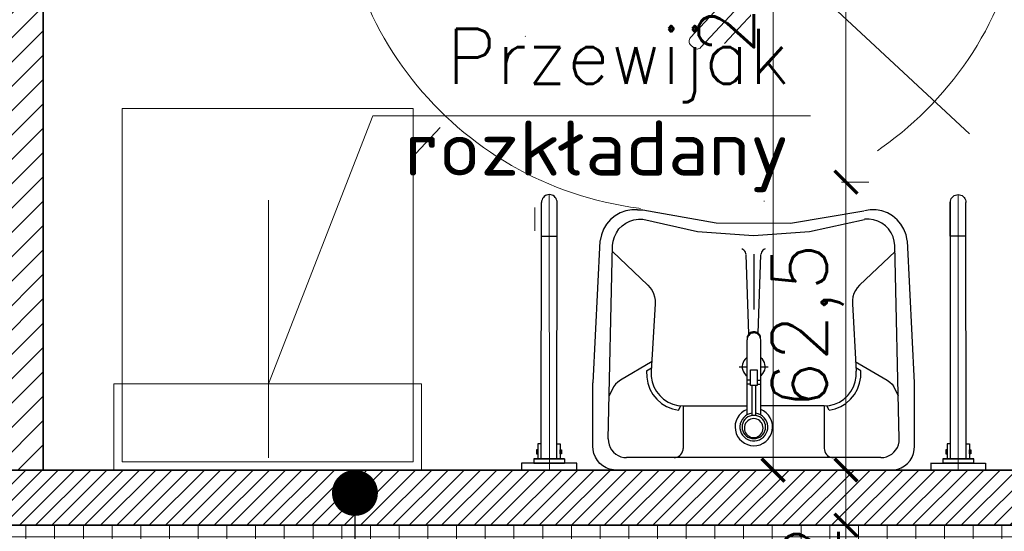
# Model space of a CAD drawing. Header units: millimetres. Extents: x -587 to 33545, y -26688 to 22494.
# Tile 161 of 256: x 10061 to 10276, y 10557 to 10669. Entities that reach past the tile are written whole.
import ezdxf
from ezdxf.lldxf.tags import DXFTag

# ---------------------------------------------------------------- set-up
doc = ezdxf.new("R2010")
doc.units = ezdxf.units.MM
doc.header["$MEASUREMENT"] = 0
doc.linetypes.add('ACAD_ISO10W100', pattern=[18, 12, -3, 0, -3])
for name, color, linetype in [('A-ARM', 12, 'Continuous'), ('D-opis-elewacja', 104, 'Continuous'), ('WYPOSAŻENIE', 1, 'Continuous')]:
    doc.layers.add(name, color=color, linetype=linetype)
for name, color, linetype, lineweight in [('A_istniejące ściany', 7, 'Continuous', 35), ('A_opisy', 166, 'Continuous', 15), ('A_projektowane sciany', 5, 'Continuous', 35), ('A_wyposażenie', 7, 'Continuous', 9), ('l. przerywana', 3, 'ICAD_ISO03W100', 9), ('l.przerywana', 104, 'ICAD_ISO03W100', 5), ('l.wypełnien', 253, 'Continuous', 5), ('Nowe_820-G Rysunki Obrazki_Nr_pióra__23', 7, 'Continuous', 15), ('szraf1', 8, 'Continuous', 5), ('wymiarowanie', 176, 'Continuous', 9)]:
    doc.layers.add(name, color=color, linetype=linetype, lineweight=lineweight)
doc.styles.add('styl2', font='simplex.shx')
tags = doc.linetypes.add('ICAD_ISO03W100', pattern=[30, 12, -18]).pattern_tags.tags
tags[6:7] = [DXFTag(74, 4), DXFTag(75, 0), DXFTag(340, '0'), DXFTag(46, 1.0), DXFTag(50, 0.0), DXFTag(44, 0.0), DXFTag(45, 0.0)]
tags[4:5] = [DXFTag(74, 4), DXFTag(75, 0), DXFTag(340, '0'), DXFTag(46, 1.0), DXFTag(50, 0.0), DXFTag(44, 0.0), DXFTag(45, 0.0)]
doc.dimstyles.new('Skala 1-50', dxfattribs={"dimtxt": 12, "dimasz": 5, "dimexe": 1, "dimexo": 1, "dimgap": 1.5, "dimtad": 1, "dimdec": 1, "dimrnd": 0.5, "dimtxsty": 'styl2', "dimblk": 'ARCHTICK', "dimcen": 5, "dimadec": 0, "dimazin": 0, "dimtfac": 1, "dimtdec": 1, "dimtmove": 1, "dimatfit": 3, "dimldrblk": 'ARCHTICK', "dimfxl": 5, "dimfxlon": 1, "dimlwd": -1, "dimlwe": -1, "dimarcsym": 0})

# ---------------------------------------------------------------- blocks, each defined once
blk = doc.blocks.new('FOTEL-K')
at = {"linetype": 'ACAD_ISO10W100'}
for p, q in [((5.633, 7.569), (-5.633, -7.569)), ((7.569, -5.633), (-7.569, 5.633))]:
    blk.add_line(p, q, dxfattribs=at)
for p, q in [((0.222, 4.361), (4.187, 1.41)), ((-0.001, 2.861), (-0.108, 2.718)), ((0.798, 2.266), (-0.001, 2.861)), ((-0.108, 2.718), (0.638, 2.163)), ((1.062, 2.419), (5.201, -0.661)), ((1.629, 2.451), (1.412, 2.159)), ((1.827, 2.303), (1.61, 2.011)), ((-2.741, -0.82), (-2.635, -0.677)), ((-2.635, -0.677), (-1.889, -1.232)), ((-1.941, -1.415), (-2.741, -0.82)), ((6.591, -1.997), (5.367, -1.086)), ((5.289, -1.263), (2.729, -4.704)), ((6.489, -2.135), (5.265, -1.224)), ((-4.113, -1.465), (-0.148, -4.416)), ((2.127, -4.792), (-2.012, -1.712)), ((-1.663, -1.972), (-1.907, -2.301)), ((-1.465, -2.119), (-1.709, -2.448)), ((3.908, -5.603), (2.684, -4.692)), ((3.805, -5.74), (2.581, -4.829))]:
    blk.add_line(p, q)
for points in [[(4.297, 0.733), (4.246, 0.664, -0.414214), (4.065, 0.637), (-0.557, 4.077, -0.414214), (-0.584, 4.258), (-0.532, 4.327, -0.414214), (-0.352, 4.353), (4.271, 0.913, -0.414214)], [(6.473, -0.994), (6.427, -1.056, -0.414214), (6.307, -1.074), (5.103, -0.178, -0.414214), (5.085, -0.058), (5.132, 0.004, -0.414214), (5.252, 0.022), (6.456, -0.874, -0.414214)], [(0.556, -4.295), (0.505, -4.364, -0.414214), (0.324, -4.39), (-4.298, -0.95, -0.414214), (-4.325, -0.769), (-4.273, -0.7, -0.414214), (-4.093, -0.674), (0.53, -4.114, -0.414214)], [(2.811, -5.915), (2.857, -5.853, 0.414214), (2.839, -5.733), (1.636, -4.837, 0.414214), (1.515, -4.855), (1.469, -4.917, 0.414214), (1.487, -5.037), (2.691, -5.933, 0.414214)]]:
    blk.add_lwpolyline(points, format="xyb", close=True)
for points in [[(7.655, -2.789), (6.591, -1.997), (5.464, -3.512), (6.527, -4.304)], [(4.869, -6.532), (3.805, -5.74), (4.933, -4.225), (5.997, -5.017)]]:
    blk.add_lwpolyline(points, close=True)
blk.add_circle((0, 0), 8.291, dxfattribs=at)
for centre, radius, start, end in [((4.045, -3.01), 6.195, 118.7855, 167.9004), ((4.33, -3.223), 6.195, 118.7855, 167.9004), ((4.944, -1.006), 0.43, 323.343, 53.343), ((2.384, -4.447), 0.43, 233.343, 323.343)]:
    blk.add_arc(centre, radius, start, end)
blk = doc.blocks.new('_ArchTick')
at = {"color": 0, "linetype": 'ByBlock', "const_width": 0.15}
blk.add_lwpolyline([(-0.5, -0.5), (0.5, 0.5)], dxfattribs=at)
blk = doc.blocks.new('*D5886')
at = {"layer": 'Defpoints', "color": 0}
for p in [(10055.83, 10558.59), (10030.92, 10408.59), (10066.23, 10408.59)]:
    blk.add_point(p, dxfattribs=at)
at = {"layer": 'wymiarowanie', "color": 0}
for p, q in [((10035.92, 10558.59), (10029.92, 10558.59)), ((10030.92, 10558.59), (10030.92, 10408.59)), ((10035.92, 10408.59), (10029.92, 10408.59))]:
    blk.add_line(p, q, dxfattribs=at)
at = {"layer": 'wymiarowanie', "color": 0, "xscale": 5, "yscale": 5, "zscale": 5}
for p, rotation in [((10030.92, 10558.59), 90), ((10030.92, 10408.59), 270)]:
    blk.add_blockref('_ArchTick', p, dxfattribs=dict(at, rotation=rotation))
at = {"layer": 'wymiarowanie', "color": 0, "insert": (10023.12, 10483.59), "char_height": 12, "attachment_point": 5, "rotation": 90, "style": 'styl2'}
blk.add_mtext('150', dxfattribs=at)
blk = doc.blocks.new('*D6197')
at = {"layer": 'Defpoints', "color": 0}
for p in [(10280.43, 10735.33), (10241.04, 10633.33), (10280.43, 10633.33)]:
    blk.add_point(p, dxfattribs=at)
at = {"layer": 'wymiarowanie', "color": 0}
for p, q in [((10246.04, 10735.33), (10240.04, 10735.33)), ((10241.04, 10735.33), (10241.04, 10633.33)), ((10246.04, 10633.33), (10240.04, 10633.33))]:
    blk.add_line(p, q, dxfattribs=at)
at = {"layer": 'wymiarowanie', "color": 0, "xscale": 5, "yscale": 5, "zscale": 5}
for p, rotation in [((10241.04, 10735.33), 90), ((10241.04, 10633.33), 270)]:
    blk.add_blockref('_ArchTick', p, dxfattribs=dict(at, rotation=rotation))
at = {"layer": 'wymiarowanie', "color": 0, "insert": (10233.24, 10713.15), "char_height": 12, "attachment_point": 5, "rotation": 90, "style": 'styl2'}
blk.add_mtext('102', dxfattribs=at)
blk = doc.blocks.new('*D6198')
at = {"layer": 'Defpoints', "color": 0}
for p in [(10280.43, 10633.33), (10241.04, 10570.59), (10280.43, 10570.59)]:
    blk.add_point(p, dxfattribs=at)
at = {"layer": 'wymiarowanie', "color": 0}
for p, q in [((10246.04, 10633.33), (10240.04, 10633.33)), ((10241.04, 10633.33), (10241.04, 10570.59)), ((10246.04, 10570.59), (10240.04, 10570.59))]:
    blk.add_line(p, q, dxfattribs=at)
at = {"layer": 'wymiarowanie', "color": 0, "xscale": 5, "yscale": 5, "zscale": 5}
for p, rotation in [((10241.04, 10633.33), 90), ((10241.04, 10570.59), 270)]:
    blk.add_blockref('_ArchTick', p, dxfattribs=dict(at, rotation=rotation))
at = {"layer": 'wymiarowanie', "color": 0, "insert": (10232.69, 10601.96), "char_height": 12, "attachment_point": 5, "rotation": 90, "style": 'styl2'}
blk.add_mtext('62,5', dxfattribs=at)
blk = doc.blocks.new('*D6199')
at = {"layer": 'Defpoints', "color": 0}
for p in [(10280.43, 10570.59), (10241.04, 10558.59), (10270.21, 10558.59)]:
    blk.add_point(p, dxfattribs=at)
at = {"layer": 'wymiarowanie', "color": 0}
for p, q in [((10246.04, 10570.59), (10240.04, 10570.59)), ((10241.04, 10570.59), (10241.04, 10558.59)), ((10246.04, 10558.59), (10240.04, 10558.59))]:
    blk.add_line(p, q, dxfattribs=at)
at = {"layer": 'wymiarowanie', "color": 0, "xscale": 5, "yscale": 5, "zscale": 5}
for p, rotation in [((10241.04, 10570.59), 90), ((10241.04, 10558.59), 270)]:
    blk.add_blockref('_ArchTick', p, dxfattribs=dict(at, rotation=rotation))
at = {"layer": 'wymiarowanie', "color": 0, "insert": (10233.39, 10548.4), "char_height": 12, "attachment_point": 5, "rotation": 90, "style": 'styl2'}
blk.add_mtext('12', dxfattribs=at)
blk = doc.blocks.new('*D6200')
at = {"layer": 'Defpoints', "color": 0}
for p in [(10270.21, 10558.59), (10241.04, 10408.59), (10263.5, 10408.59)]:
    blk.add_point(p, dxfattribs=at)
at = {"layer": 'wymiarowanie', "color": 0}
for p, q in [((10246.04, 10558.59), (10240.04, 10558.59)), ((10241.04, 10558.59), (10241.04, 10408.59)), ((10246.04, 10408.59), (10240.04, 10408.59))]:
    blk.add_line(p, q, dxfattribs=at)
at = {"layer": 'wymiarowanie', "color": 0, "xscale": 5, "yscale": 5, "zscale": 5}
for p, rotation in [((10241.04, 10558.59), 90), ((10241.04, 10408.59), 270)]:
    blk.add_blockref('_ArchTick', p, dxfattribs=dict(at, rotation=rotation))
at = {"layer": 'wymiarowanie', "color": 0, "insert": (10233.24, 10483.59), "char_height": 12, "attachment_point": 5, "rotation": 90, "style": 'styl2'}
blk.add_mtext('150', dxfattribs=at)
blk = doc.blocks.new('*D6201')
at = {"layer": 'Defpoints', "color": 0}
for p in [(10225.17, 10798.06), (10246.04, 10798.06), (10245.86, 10570.59)]:
    blk.add_point(p, dxfattribs=at)
at = {"layer": 'wymiarowanie', "color": 0}
for p, q in [((10230.17, 10798.06), (10224.17, 10798.06)), ((10225.17, 10570.59), (10225.17, 10798.06)), ((10230.17, 10570.59), (10224.17, 10570.59))]:
    blk.add_line(p, q, dxfattribs=at)
at = {"layer": 'wymiarowanie', "color": 0, "xscale": 5, "yscale": 5, "zscale": 5}
for p, rotation in [((10225.17, 10798.06), 90), ((10225.17, 10570.59), 270)]:
    blk.add_blockref('_ArchTick', p, dxfattribs=dict(at, rotation=rotation))
at = {"layer": 'wymiarowanie', "color": 0, "insert": (10216.81, 10684.33), "char_height": 12, "attachment_point": 5, "rotation": 90, "style": 'styl2'}
blk.add_mtext('227,5', dxfattribs=at)
blk = doc.blocks.new('_Dot')
at = {"color": 0, "linetype": 'ByBlock', "lineweight": -2}
blk.add_line((-0.5, 0), (-1, 0), dxfattribs=at)
at = {"color": 0, "linetype": 'ByBlock', "const_width": 0.5}
blk.add_lwpolyline([(-0.25, 0, 1), (0.25, 0, 1)], format="xyb", close=True, dxfattribs=at)

msp = doc.modelspace()

# ---------------------------------------------------------------- hatches: boundary and pattern name
at = {"layer": 'l.wypełnien'}
h = msp.add_hatch(dxfattribs=at)
h.set_pattern_fill('ANSI31', color=256, scale=30, style=0)
h.set_pattern_definition([(45, (0, 6.0705), (-2.6516504, 2.6516504), [])])
h.paths.add_polyline_path([(8887.19, 10290.91), (8887.19, 10545.87), (8932.19, 10545.87), (8932.19, 10408.59), (9059.57, 10408.59), (9368.19, 10408.59), (9394.23, 10408.59), (9416.72, 10408.59), (9416.72, 10365.41), (9405.31, 10365.41), (9376.25, 10365.41), (8932.19, 10365.41), (8932.19, 10290.91)])
h.paths.add_polyline_path([(9871.19, 10808.06), (9871.19, 10798.06), (9878.23, 10798.06), (9890.23, 10798.06), (10052.23, 10798.06), (10052.23, 10570.59), (10066.23, 10570.59), (10066.23, 10712.07), (10066.23, 10718), (10066.23, 10718.06), (10066.23, 10734.81), (10066.23, 10771.31), (10066.23, 10782.07), (10066.23, 10788), (10066.23, 10788.06), (10066.23, 10788), (10066.23, 10782.07), (10066.22, 10782.07), (10066.23, 10788), (10066.23, 10788.06), (10066.23, 10798.06), (10125.49, 10798.06), (10125.49, 10814.15), (10125.49, 10826), (10125.49, 10840.39), (10058.81, 10840.39), (9924.19, 10840.39), (9924.19, 10868.39), (9879.19, 10868.39), (9879.19, 10840.39), (9871.19, 10840.39), (9871.19, 10808.06)])
h.paths.add_polyline_path([(9570.47, 10800.59), (9731.23, 10800.59), (9731.23, 10737.59), (9748.23, 10737.59), (9748.23, 10800.06), (9768.19, 10800.06), (9768.19, 10808.06), (9781.19, 10808.06), (9781.19, 10840.39), (9769.78, 10840.39), (9645.19, 10840.39), (9645.19, 10839.59), (9604.19, 10839.59), (9570.47, 10839.59)])
h.paths.add_polyline_path([(9394.23, 10800.59), (9428.47, 10800.59), (9428.47, 10839.59), (9388.19, 10839.59), (9388.19, 10800.59), (9394.23, 10800.59)])
h.paths.add_polyline_path([(9428.47, 10800.59), (9428.47, 10839.59), (9448.47, 10839.59), (9448.47, 10800.59)])
h.paths.add_polyline_path([(9550.47, 10800.59), (9570.47, 10800.59), (9570.47, 10839.59), (9550.47, 10839.59)])
h.paths.add_polyline_path([(9368.19, 10800.59), (9388.19, 10800.59), (9388.19, 10839.59), (9368.19, 10839.59)])
h.paths.add_polyline_path([(9604.19, 10839.59), (9604.19, 10855.39), (9645.19, 10855.39), (9645.19, 10839.59)])
h.paths.add_polyline_path([(9368.19, 10428.59), (9368.19, 10408.59), (9394.23, 10408.59), (9394.23, 10428.59)])
h.paths.add_polyline_path([(9368.19, 10780.59), (9394.23, 10780.59), (9394.23, 10800.59), (9368.19, 10800.59)])
h = msp.add_hatch(dxfattribs=at)
h.set_pattern_fill('ANSI31', color=5, scale=20, style=0)
h.set_pattern_definition([(45, (0, 6.0705), (-1.76776695, 1.76776695), [])])
h.paths.add_polyline_path([(10002.23, 10558.59), (10002.23, 10570.59), (10182.4, 10570.59), (10259.5, 10570.59), (10280.43, 10570.59), (10280.43, 10633.33), (10292.43, 10633.33), (10292.43, 10570.59), (10316.23, 10570.59), (10316.23, 10558.59)])
h.paths.add_polyline_path([(10544.19, 10558.59), (10544.19, 10570.59), (10316.23, 10570.59), (10292.43, 10570.59), (10316.23, 10570.59), (10316.23, 10570.59), (10316.23, 10558.59)])
h.paths.add_polyline_path([(10280.43, 10798.06), (10280.43, 10735.33), (10292.43, 10735.33), (10292.43, 10798.06)])
h = msp.add_hatch(dxfattribs=at)
h.set_pattern_fill('ANSI37', color=254, scale=50, angle=45, style=0)
h.set_pattern_definition([(90, (0, 6.0705), (-6.25, 4e-16), []), (180, (0, 6.0705), (-8e-16, -6.25), [])])
h.paths.add_polyline_path([(11082.39, 10408.71), (9748.23, 10408.71), (9748.23, 10558.59), (11082.39, 10558.59)])
h.paths.add_polyline_path([(10967.23, 10460.22), (10802.49, 10460.22), (10802.49, 10439.95), (10967.23, 10439.95)], flags=16)
h.paths.add_polyline_path([(10967.23, 10480.5), (10885.65, 10480.5), (10802.49, 10480.5), (10802.49, 10460.22), (10967.23, 10460.22)], flags=16)
h.paths.add_polyline_path([(10552.67, 10506.2), (10471.1, 10506.2), (10387.94, 10506.2), (10387.94, 10485.93), (10552.67, 10485.93)], flags=16)
h.paths.add_polyline_path([(10552.67, 10485.93), (10387.94, 10485.93), (10387.94, 10465.65), (10552.67, 10465.65)], flags=16)
h.paths.add_polyline_path([(10885.65, 10513.76), (10802.49, 10513.76), (10802.49, 10480.5), (10885.65, 10480.5)], flags=16)
h.paths.add_polyline_path([(10471.1, 10539.47), (10387.94, 10539.47), (10387.94, 10506.2), (10471.1, 10506.2)], flags=16)
h.paths.add_polyline_path([(10137.67, 10524.15, 0.414214), (10130.59, 10524.15), (10116.45, 10510, 0.414214), (10116.45, 10502.93), (10130.59, 10488.79, 0.414214), (10137.67, 10488.79), (10151.81, 10502.93, 0.414214), (10151.81, 10510)], flags=16)
h.paths.add_polyline_path([(10330.53, 10472.91, 0.414214), (10323.46, 10472.91), (10309.32, 10458.77, 0.414214), (10309.32, 10451.7), (10323.46, 10437.56, 0.414214), (10330.53, 10437.56), (10344.68, 10451.7, 0.414214), (10344.68, 10458.77)], flags=16)
h.paths.add_polyline_path([(11080.91, 10486.09), (11047.58, 10486.09), (11047.58, 10473.09), (11080.91, 10473.09)], flags=16)
h.paths.add_polyline_path([(11080.91, 10499.09), (11047.58, 10499.09), (11047.58, 10486.09), (11080.91, 10486.09)], flags=16)
h.paths.add_polyline_path([(9951.23, 10551.89), (9938.23, 10551.89), (9938.23, 10525.89), (9951.23, 10525.89)], flags=16)
h.paths.add_polyline_path([(9964.23, 10551.89), (9951.23, 10551.89), (9951.23, 10525.89), (9964.23, 10525.89)], flags=16)
h.paths.add_polyline_path([(10608.19, 10551.89), (10595.19, 10551.89), (10595.19, 10525.89), (10608.19, 10525.89)], flags=16)
h.paths.add_polyline_path([(11047.58, 10499.09), (11034.58, 10499.09), (11034.58, 10473.09), (11047.58, 10473.09), (11047.58, 10486.09)], flags=16)
h.paths.add_polyline_path([(9964.23, 10525.89), (9951.23, 10525.89), (9938.23, 10525.89), (9938.23, 10512.89), (9964.23, 10512.89)], flags=16)
h.paths.add_polyline_path([(10608.19, 10525.89), (10595.19, 10525.89), (10582.19, 10525.89), (10582.19, 10512.89), (10608.19, 10512.89)], flags=16)
h.paths.add_polyline_path([(10595.19, 10551.89), (10582.19, 10551.89), (10582.19, 10525.89), (10595.19, 10525.89)], flags=16)

# ---------------------------------------------------------------- linework, layer by layer
at = {"layer": 'A-ARM', "color": 7}
for p, q in [((10191.89, 10626.63), (10190.76, 10625.99)), ((10193.11, 10627.06), (10191.89, 10626.63)), ((10194.39, 10627.28), (10193.11, 10627.06)), ((10195.68, 10627.28), (10194.39, 10627.28)), ((10195.68, 10627.28), (10196.8, 10627.28)), ((10196.8, 10627.28), (10212.76, 10624.48)), ((10228.97, 10624.41), (10244.96, 10627.06)), ((10246.31, 10627.29), (10245.04, 10627.08)), ((10245.04, 10627.08), (10245.04, 10627.08)), ((10247.59, 10627.28), (10246.31, 10627.29)), ((10248.86, 10627.05), (10247.59, 10627.28)), ((10250.07, 10626.6), (10248.86, 10627.05)), ((10251.18, 10625.96), (10250.07, 10626.6)), ((10188.92, 10624.18), (10188.26, 10623.07)), ((10189.76, 10625.16), (10188.92, 10624.18)), ((10190.76, 10625.99), (10189.76, 10625.16)), ((10192.3, 10623.82), (10193.08, 10624.39)), ((10193.08, 10624.39), (10193.95, 10624.83)), ((10193.95, 10624.83), (10194.88, 10625.13)), ((10194.88, 10625.13), (10195.84, 10625.26)), ((10195.84, 10625.26), (10196.81, 10625.24)), ((10196.81, 10625.24), (10208.74, 10622.6)), ((10212.76, 10624.48), (10228.97, 10624.41)), ((10233.12, 10622.56), (10245.06, 10625.17)), ((10245.06, 10625.17), (10245.06, 10625.17)), ((10246.06, 10625.26), (10245.09, 10625.24)), ((10247.02, 10625.13), (10246.06, 10625.26)), ((10247.95, 10624.83), (10247.02, 10625.13)), ((10248.82, 10624.39), (10247.95, 10624.83)), ((10249.61, 10623.82), (10248.82, 10624.39)), ((10252.17, 10625.14), (10251.18, 10625.96)), ((10253, 10624.16), (10252.17, 10625.14)), ((10253.65, 10623.05), (10253, 10624.16)), ((10187.8, 10621.85), (10187.55, 10620.58)), ((10188.26, 10623.07), (10187.8, 10621.85)), ((10190.62, 10621.43), (10191.05, 10622.31)), ((10191.05, 10622.31), (10191.61, 10623.12)), ((10191.61, 10623.12), (10192.3, 10623.82)), ((10208.74, 10622.6), (10220.93, 10621.7)), ((10220.93, 10621.7), (10233.12, 10622.56)), ((10250.29, 10623.12), (10249.61, 10623.82)), ((10250.85, 10622.31), (10250.29, 10623.12)), ((10251.28, 10621.43), (10250.85, 10622.31)), ((10254.11, 10621.85), (10253.65, 10623.05)), ((10254.35, 10620.58), (10254.11, 10621.85)), ((10187.48, 10620.54), (10185.96, 10589.63)), ((10187.55, 10620.58), (10187.55, 10620.58)), ((10190.21, 10619.51), (10190.34, 10620.49)), ((10190.34, 10620.49), (10190.62, 10621.43)), ((10251.56, 10620.49), (10251.28, 10621.43)), ((10251.69, 10619.51), (10251.56, 10620.49)), ((10255.94, 10589.63), (10254.43, 10620.54)), ((10189.28, 10577.38), (10190.21, 10619.51)), ((10190.19, 10618.24), (10197.91, 10610.87)), ((10218.6, 10618.68), (10218.35, 10618.82)), ((10218.81, 10618.51), (10218.6, 10618.68)), ((10218.99, 10618.3), (10218.81, 10618.51)), ((10219.14, 10618.06), (10218.99, 10618.3)), ((10219.24, 10617.81), (10219.14, 10618.06)), ((10219.29, 10617.53), (10219.24, 10617.81)), ((10219.91, 10600.3), (10219.29, 10617.52)), ((10221.91, 10600.4), (10222.48, 10617.52)), ((10222.54, 10617.81), (10222.48, 10617.53)), ((10222.48, 10617.53), (10222.48, 10617.53)), ((10222.64, 10618.06), (10222.54, 10617.81)), ((10222.79, 10618.3), (10222.64, 10618.06)), ((10222.97, 10618.51), (10222.79, 10618.3)), ((10223.18, 10618.68), (10222.97, 10618.51)), ((10223.42, 10618.82), (10223.18, 10618.68)), ((10251.72, 10618.24), (10243.99, 10610.87)), ((10252.63, 10577.38), (10251.69, 10619.51)), ((10197.91, 10610.87), (10198.41, 10610.32)), ((10198.41, 10610.32), (10198.82, 10609.7)), ((10198.82, 10609.7), (10199.14, 10609.03)), ((10199.14, 10609.03), (10199.36, 10608.32)), ((10242.77, 10609.03), (10242.55, 10608.32)), ((10243.08, 10609.7), (10242.77, 10609.03)), ((10243.49, 10610.32), (10243.08, 10609.7)), ((10243.99, 10610.87), (10243.49, 10610.32)), ((10199.47, 10606.84), (10198.63, 10592.11)), ((10199.36, 10608.32), (10199.47, 10607.59)), ((10199.47, 10607.59), (10199.47, 10606.84)), ((10242.44, 10607.59), (10242.43, 10606.84)), ((10242.43, 10606.84), (10243.27, 10592.11)), ((10242.55, 10608.32), (10242.44, 10607.59)), ((10220.05, 10600.39), (10219.87, 10600.22)), ((10220.27, 10600.53), (10220.05, 10600.39)), ((10220.49, 10600.38), (10220.26, 10600.27)), ((10220.5, 10600.64), (10220.27, 10600.53)), ((10220.74, 10600.45), (10220.49, 10600.38)), ((10220.74, 10600.7), (10220.5, 10600.64)), ((10221, 10600.72), (10220.74, 10600.7)), ((10221, 10600.47), (10220.74, 10600.45)), ((10221.25, 10600.7), (10221, 10600.72)), ((10221.25, 10600.45), (10221, 10600.47)), ((10221.5, 10600.64), (10221.25, 10600.7)), ((10221.5, 10600.38), (10221.25, 10600.45)), ((10221.73, 10600.53), (10221.5, 10600.64)), ((10221.74, 10600.27), (10221.5, 10600.38)), ((10221.94, 10600.39), (10221.73, 10600.53)), ((10222.12, 10600.22), (10221.94, 10600.39)), ((10219.54, 10599.25), (10219.52, 10598.99)), ((10219.52, 10582.63), (10219.52, 10598.94)), ((10219.6, 10599.5), (10219.54, 10599.25)), ((10219.72, 10600.02), (10219.6, 10599.79)), ((10219.6, 10599.79), (10219.6, 10599.79)), ((10219.6, 10599.48), (10219.6, 10599.79)), ((10219.71, 10599.73), (10219.6, 10599.5)), ((10219.86, 10599.94), (10219.71, 10599.73)), ((10219.87, 10600.22), (10219.72, 10600.02)), ((10220.04, 10600.13), (10219.86, 10599.94)), ((10220.26, 10600.27), (10220.04, 10600.13)), ((10221.95, 10600.13), (10221.74, 10600.27)), ((10222.13, 10599.94), (10221.95, 10600.13)), ((10222.28, 10600.02), (10222.12, 10600.22)), ((10222.28, 10599.73), (10222.13, 10599.94)), ((10222.4, 10599.79), (10222.28, 10600.02)), ((10222.39, 10599.5), (10222.28, 10599.73)), ((10222.46, 10599.25), (10222.39, 10599.5)), ((10222.4, 10599.48), (10222.4, 10599.79)), ((10222.48, 10598.99), (10222.46, 10599.25)), ((10222.48, 10582.61), (10222.48, 10598.99)), ((10198.83, 10594.26), (10191.92, 10590.17)), ((10218.63, 10594.04), (10218.51, 10593.63)), ((10218.82, 10594.41), (10218.63, 10594.04)), ((10219.08, 10594.75), (10218.82, 10594.41)), ((10219.38, 10595.05), (10219.08, 10594.75)), ((10222.83, 10594.75), (10222.53, 10595.04)), ((10223.09, 10594.4), (10222.83, 10594.75)), ((10223.27, 10594.02), (10223.09, 10594.4)), ((10223.4, 10593.62), (10223.27, 10594.02)), ((10243.07, 10594.26), (10249.98, 10590.17)), ((10197.64, 10592.21), (10198.68, 10592.88)), ((10197.64, 10592.21), (10197.66, 10590.85)), ((10198.63, 10592.11), (10198.65, 10590.95)), ((10217.78, 10593.1), (10219.51, 10593.1)), ((10218.51, 10593.63), (10218.45, 10593.21)), ((10218.45, 10593.21), (10218.47, 10592.79)), ((10218.47, 10592.79), (10218.56, 10592.37)), ((10218.56, 10592.37), (10218.72, 10591.98)), ((10218.72, 10591.98), (10218.94, 10591.62)), ((10220.28, 10589), (10220.28, 10592.42)), ((10220.28, 10592.42), (10221.71, 10592.42)), ((10221.71, 10592.42), (10221.71, 10589)), ((10222.41, 10593.1), (10224.13, 10593.1)), ((10222.96, 10591.61), (10223.18, 10591.97)), ((10223.18, 10591.97), (10223.34, 10592.36)), ((10223.34, 10592.36), (10223.43, 10592.77)), ((10223.45, 10593.2), (10223.4, 10593.62)), ((10223.43, 10592.77), (10223.45, 10593.2)), ((10244.27, 10592.21), (10243.22, 10592.88)), ((10243.26, 10590.95), (10243.27, 10592.11)), ((10243.27, 10592.11), (10243.27, 10592.11)), ((10244.25, 10590.85), (10244.27, 10592.21)), ((10185.96, 10575.83), (10185.96, 10589.63)), ((10191.34, 10589.76), (10190.84, 10589.28)), ((10191.92, 10590.17), (10191.34, 10589.76)), ((10197.66, 10590.85), (10197.9, 10589.52)), ((10198.65, 10590.95), (10198.85, 10589.81)), ((10198.85, 10589.81), (10199.24, 10588.72)), ((10218.94, 10591.62), (10219.22, 10591.3)), ((10219.22, 10591.3), (10219.55, 10591.03)), ((10220.28, 10590.16), (10219.48, 10590.16)), ((10221.71, 10590.16), (10222.48, 10590.16)), ((10222.41, 10591.1), (10222.68, 10591.29)), ((10222.68, 10591.29), (10222.96, 10591.61)), ((10242.67, 10588.72), (10243.05, 10589.81)), ((10243.05, 10589.81), (10243.26, 10590.95)), ((10244.01, 10589.52), (10244.25, 10590.85)), ((10249.98, 10590.17), (10250.56, 10589.76)), ((10250.56, 10589.76), (10251.06, 10589.28)), ((10255.94, 10575.83), (10255.94, 10589.63)), ((10190.41, 10588.72), (10189.49, 10586.77)), ((10190.84, 10589.28), (10190.41, 10588.72)), ((10197.9, 10589.52), (10198.35, 10588.24)), ((10198.35, 10588.24), (10199.01, 10587.07)), ((10199.24, 10588.72), (10199.79, 10587.71)), ((10199.79, 10587.71), (10200.5, 10586.8)), ((10220.28, 10589.28), (10219.48, 10589.28)), ((10221.71, 10589), (10220.28, 10589)), ((10220.58, 10582.51), (10220.58, 10589)), ((10221.38, 10582.51), (10221.38, 10589)), ((10221.71, 10589.28), (10222.48, 10589.28)), ((10241.41, 10586.8), (10242.11, 10587.71)), ((10242.11, 10587.71), (10242.67, 10588.72)), ((10242.89, 10587.07), (10243.55, 10588.24)), ((10243.55, 10588.24), (10244.01, 10589.52)), ((10251.06, 10589.28), (10251.49, 10588.72)), ((10251.49, 10588.72), (10252.41, 10586.77)), ((10199.01, 10587.07), (10199.86, 10586.02)), ((10199.86, 10586.02), (10200.86, 10585.12)), ((10200.5, 10586.8), (10201.34, 10586.02)), ((10201.34, 10586.02), (10202.3, 10585.4)), ((10202.3, 10585.4), (10203.35, 10584.93)), ((10238.56, 10584.93), (10239.6, 10585.4)), ((10239.6, 10585.4), (10240.56, 10586.02)), ((10240.56, 10586.02), (10241.41, 10586.8)), ((10241.04, 10585.12), (10242.04, 10586.02)), ((10242.04, 10586.02), (10242.89, 10587.07)), ((10200.86, 10585.12), (10202, 10584.41)), ((10202, 10584.41), (10203.24, 10583.91)), ((10203.24, 10583.91), (10204.55, 10583.62)), ((10203.35, 10584.93), (10204.46, 10584.65)), ((10204.46, 10584.65), (10205.59, 10584.56)), ((10204.55, 10583.62), (10205.05, 10584.58)), ((10205.59, 10584.56), (10219.51, 10584.56)), ((10205.59, 10584.56), (10205.59, 10575.32)), ((10218.89, 10583.48), (10218.32, 10583.07)), ((10219.53, 10583.79), (10218.89, 10583.48)), ((10236.31, 10584.56), (10222.41, 10584.56)), ((10223.11, 10583.46), (10222.48, 10583.77)), ((10222.48, 10583.77), (10222.48, 10583.77)), ((10223.68, 10583.04), (10223.11, 10583.46)), ((10236.31, 10584.56), (10237.45, 10584.65)), ((10236.31, 10584.56), (10236.31, 10575.32)), ((10237.36, 10583.62), (10236.85, 10584.58)), ((10237.36, 10583.62), (10238.66, 10583.91)), ((10237.45, 10584.65), (10238.56, 10584.93)), ((10238.66, 10583.91), (10239.9, 10584.41)), ((10239.9, 10584.41), (10241.04, 10585.12)), ((10217.13, 10581.34), (10216.95, 10580.66)), ((10217.42, 10581.98), (10217.13, 10581.34)), ((10217.82, 10582.57), (10217.42, 10581.98)), ((10218.32, 10583.07), (10217.82, 10582.57)), ((10218.2, 10581.18), (10218.03, 10580.69)), ((10218.44, 10581.64), (10218.2, 10581.18)), ((10218.77, 10582.05), (10218.44, 10581.64)), ((10218.76, 10581.24), (10218.57, 10580.84)), ((10219.01, 10581.6), (10218.76, 10581.24)), ((10219.15, 10582.39), (10218.77, 10582.05)), ((10219.33, 10581.91), (10219.01, 10581.6)), ((10219.59, 10582.67), (10219.15, 10582.39)), ((10219.39, 10581.06), (10219.18, 10580.77)), ((10219.7, 10582.17), (10219.33, 10581.91)), ((10219.64, 10581.32), (10219.39, 10581.06)), ((10220.07, 10582.87), (10219.59, 10582.67)), ((10219.93, 10581.52), (10219.64, 10581.32)), ((10220.1, 10582.35), (10219.7, 10582.17)), ((10220.25, 10581.68), (10219.93, 10581.52)), ((10220.58, 10582.98), (10220.07, 10582.87)), ((10220.53, 10582.47), (10220.1, 10582.35)), ((10220.6, 10581.77), (10220.25, 10581.68)), ((10220.98, 10582.51), (10220.53, 10582.47)), ((10220.95, 10581.8), (10220.6, 10581.77)), ((10221.31, 10581.77), (10220.95, 10581.8)), ((10221.42, 10582.47), (10220.98, 10582.51)), ((10221.65, 10581.68), (10221.31, 10581.77)), ((10221.86, 10582.35), (10221.42, 10582.47)), ((10221.94, 10582.85), (10221.44, 10582.97)), ((10221.44, 10582.97), (10221.44, 10582.97)), ((10221.97, 10581.52), (10221.65, 10581.68)), ((10222.26, 10582.17), (10221.86, 10582.35)), ((10222.42, 10582.64), (10221.94, 10582.85)), ((10222.26, 10581.32), (10221.97, 10581.52)), ((10222.63, 10581.91), (10222.26, 10582.17)), ((10222.51, 10581.06), (10222.26, 10581.32)), ((10222.85, 10582.36), (10222.42, 10582.64)), ((10222.72, 10580.77), (10222.51, 10581.06)), ((10222.94, 10581.6), (10222.63, 10581.91)), ((10223.23, 10582), (10222.85, 10582.36)), ((10223.2, 10581.24), (10222.94, 10581.6)), ((10223.39, 10580.84), (10223.2, 10581.24)), ((10223.55, 10581.59), (10223.23, 10582)), ((10223.78, 10581.13), (10223.55, 10581.59)), ((10224.17, 10582.52), (10223.68, 10583.04)), ((10223.94, 10580.63), (10223.78, 10581.13)), ((10224.56, 10581.94), (10224.17, 10582.52)), ((10224.84, 10581.29), (10224.56, 10581.94)), ((10225.01, 10580.6), (10224.84, 10581.29)), ((10216.95, 10580.66), (10216.9, 10579.95)), ((10216.9, 10579.95), (10216.96, 10579.25)), ((10216.96, 10579.25), (10217.14, 10578.57)), ((10218.03, 10580.69), (10217.95, 10580.18)), ((10217.95, 10580.18), (10217.96, 10579.66)), ((10217.96, 10579.66), (10218.06, 10579.15)), ((10218.06, 10579.15), (10218.24, 10578.66)), ((10218.45, 10580.41), (10218.41, 10579.97)), ((10218.41, 10579.97), (10218.45, 10579.53)), ((10218.57, 10580.84), (10218.45, 10580.41)), ((10218.45, 10579.53), (10218.57, 10579.11)), ((10218.57, 10579.11), (10218.76, 10578.71)), ((10218.94, 10580.09), (10218.91, 10579.73)), ((10218.91, 10579.73), (10218.94, 10579.37)), ((10219.03, 10580.44), (10218.94, 10580.09)), ((10218.94, 10579.37), (10219.03, 10579.02)), ((10219.18, 10580.77), (10219.03, 10580.44)), ((10219.03, 10579.02), (10219.18, 10578.69)), ((10222.87, 10580.44), (10222.72, 10580.77)), ((10222.72, 10578.69), (10222.87, 10579.02)), ((10222.96, 10580.09), (10222.87, 10580.44)), ((10222.87, 10579.02), (10222.96, 10579.37)), ((10222.99, 10579.73), (10222.96, 10580.09)), ((10222.96, 10579.37), (10222.99, 10579.73)), ((10223.2, 10578.71), (10223.39, 10579.11)), ((10223.51, 10580.41), (10223.39, 10580.84)), ((10223.39, 10579.11), (10223.51, 10579.53)), ((10223.54, 10579.97), (10223.51, 10580.41)), ((10223.51, 10579.53), (10223.54, 10579.97)), ((10223.69, 10578.61), (10223.88, 10579.09)), ((10223.88, 10579.09), (10223.99, 10579.6)), ((10224.01, 10580.12), (10223.94, 10580.63)), ((10223.99, 10579.6), (10224.01, 10580.12)), ((10224.79, 10578.52), (10224.99, 10579.2)), ((10224.99, 10579.2), (10225.06, 10579.9)), ((10225.06, 10579.9), (10225.01, 10580.6)), ((10189.28, 10577.38), (10189.31, 10576.74)), ((10189.31, 10576.74), (10189.45, 10576.12)), ((10217.14, 10578.57), (10217.44, 10577.93)), ((10217.44, 10577.93), (10217.85, 10577.35)), ((10217.85, 10577.35), (10218.35, 10576.85)), ((10218.24, 10578.66), (10218.51, 10578.22)), ((10218.35, 10576.85), (10218.93, 10576.44)), ((10218.51, 10578.22), (10218.84, 10577.82)), ((10218.76, 10578.71), (10219.01, 10578.35)), ((10218.84, 10577.82), (10219.24, 10577.49)), ((10219.01, 10578.35), (10219.33, 10578.03)), ((10219.18, 10578.69), (10219.39, 10578.4)), ((10219.24, 10577.49), (10219.69, 10577.23)), ((10219.33, 10578.03), (10219.7, 10577.78)), ((10219.39, 10578.4), (10219.64, 10578.14)), ((10219.64, 10578.14), (10219.93, 10577.94)), ((10219.69, 10577.23), (10220.18, 10577.05)), ((10219.7, 10577.78), (10220.1, 10577.59)), ((10219.93, 10577.94), (10220.25, 10577.78)), ((10220.1, 10577.59), (10220.53, 10577.48)), ((10220.18, 10577.05), (10220.69, 10576.95)), ((10220.25, 10577.78), (10220.6, 10577.69)), ((10220.53, 10577.48), (10220.98, 10577.44)), ((10220.6, 10577.69), (10220.95, 10577.66)), ((10220.69, 10576.95), (10221.21, 10576.95)), ((10220.95, 10577.66), (10221.31, 10577.69)), ((10220.98, 10577.44), (10221.42, 10577.48)), ((10221.21, 10576.95), (10221.72, 10577.03)), ((10221.31, 10577.69), (10221.65, 10577.78)), ((10221.42, 10577.48), (10221.86, 10577.59)), ((10221.65, 10577.78), (10221.97, 10577.94)), ((10221.72, 10577.03), (10222.21, 10577.2)), ((10221.86, 10577.59), (10222.26, 10577.78)), ((10221.97, 10577.94), (10222.26, 10578.14)), ((10222.21, 10577.2), (10222.66, 10577.45)), ((10222.26, 10578.14), (10222.51, 10578.4)), ((10222.26, 10577.78), (10222.63, 10578.03)), ((10222.51, 10578.4), (10222.72, 10578.69)), ((10222.63, 10578.03), (10222.94, 10578.35)), ((10222.66, 10577.45), (10223.07, 10577.78)), ((10222.94, 10578.35), (10223.2, 10578.71)), ((10222.98, 10576.42), (10223.57, 10576.81)), ((10223.07, 10577.78), (10223.41, 10578.17)), ((10223.41, 10578.17), (10223.69, 10578.61)), ((10223.57, 10576.81), (10224.07, 10577.31)), ((10224.07, 10577.31), (10224.48, 10577.88)), ((10224.48, 10577.88), (10224.79, 10578.52)), ((10252.45, 10576.12), (10252.59, 10576.74)), ((10252.59, 10576.74), (10252.62, 10577.38)), ((10252.62, 10577.38), (10252.62, 10577.38)), ((10186, 10574.99), (10185.96, 10575.83)), ((10185.96, 10575.83), (10185.96, 10575.83)), ((10186.18, 10574.17), (10186, 10574.99)), ((10189.45, 10576.12), (10189.69, 10575.53)), ((10189.69, 10575.53), (10190.01, 10574.98)), ((10190.01, 10574.98), (10190.42, 10574.49)), ((10205.32, 10574.3), (10205.47, 10574.62)), ((10205.47, 10574.62), (10205.56, 10574.96)), ((10205.56, 10574.96), (10205.59, 10575.31)), ((10218.93, 10576.44), (10219.57, 10576.14)), ((10219.57, 10576.14), (10220.25, 10575.96)), ((10220.25, 10575.96), (10220.95, 10575.89)), ((10220.95, 10575.89), (10221.66, 10575.95)), ((10221.66, 10575.95), (10222.34, 10576.12)), ((10222.34, 10576.12), (10222.98, 10576.42)), ((10236.31, 10575.31), (10236.34, 10574.96)), ((10236.34, 10574.96), (10236.43, 10574.62)), ((10236.43, 10574.62), (10236.58, 10574.3)), ((10251.48, 10574.49), (10251.89, 10574.98)), ((10251.89, 10574.98), (10252.22, 10575.53)), ((10252.22, 10575.53), (10252.45, 10576.12)), ((10255.72, 10574.17), (10255.9, 10574.99)), ((10255.9, 10574.99), (10255.94, 10575.83)), ((10255.94, 10575.83), (10255.94, 10575.83)), ((10186.49, 10573.39), (10186.18, 10574.17)), ((10186.92, 10572.67), (10186.49, 10573.39)), ((10187.46, 10572.04), (10186.92, 10572.67)), ((10190.42, 10574.49), (10190.9, 10574.08)), ((10190.9, 10574.08), (10191.44, 10573.74)), ((10191.44, 10573.74), (10192.02, 10573.49)), ((10192.02, 10573.49), (10192.64, 10573.34)), ((10192.64, 10573.34), (10193.28, 10573.29)), ((10248.63, 10573.29), (10193.28, 10573.29)), ((10193.28, 10573.29), (10193.28, 10573.29)), ((10203.6, 10573.29), (10203.94, 10573.32)), ((10203.94, 10573.32), (10204.28, 10573.41)), ((10204.28, 10573.41), (10204.59, 10573.56)), ((10204.59, 10573.56), (10204.88, 10573.76)), ((10204.88, 10573.76), (10205.12, 10574.01)), ((10205.12, 10574.01), (10205.32, 10574.3)), ((10236.58, 10574.3), (10236.78, 10574.01)), ((10236.78, 10574.01), (10237.02, 10573.76)), ((10237.02, 10573.76), (10237.31, 10573.56)), ((10237.31, 10573.56), (10237.62, 10573.41)), ((10237.62, 10573.41), (10237.96, 10573.32)), ((10237.96, 10573.32), (10238.3, 10573.29)), ((10248.63, 10573.29), (10249.26, 10573.34)), ((10249.26, 10573.34), (10249.88, 10573.49)), ((10249.88, 10573.49), (10250.46, 10573.74)), ((10250.46, 10573.74), (10251.01, 10574.08)), ((10251.01, 10574.08), (10251.48, 10574.49)), ((10254.44, 10572.04), (10254.98, 10572.67)), ((10254.98, 10572.67), (10255.42, 10573.39)), ((10255.42, 10573.39), (10255.72, 10574.17)), ((10188.1, 10571.5), (10187.46, 10572.04)), ((10188.81, 10571.08), (10188.1, 10571.5)), ((10189.59, 10570.78), (10188.81, 10571.08)), ((10190.4, 10570.62), (10189.59, 10570.78)), ((10191.23, 10570.6), (10190.4, 10570.62)), ((10191.23, 10570.6), (10250.67, 10570.6)), ((10250.67, 10570.6), (10251.5, 10570.62)), ((10251.5, 10570.62), (10252.31, 10570.78)), ((10252.31, 10570.78), (10253.09, 10571.08)), ((10253.09, 10571.08), (10253.81, 10571.5)), ((10253.81, 10571.5), (10254.44, 10572.04))]:
    msp.add_line(p, q, dxfattribs=at)
at = {"layer": 'A_istniejące ściany', "color": 7}
msp.add_lwpolyline([(10066.23, 10570.59), (10066.23, 10798.06)], dxfattribs=at)
at = {"layer": 'A_projektowane sciany', "color": 5}
for points in [[(10280.43, 10570.59), (10002.23, 10570.59)], [(10544.19, 10558.59), (10002.23, 10558.59)]]:
    msp.add_lwpolyline(points, dxfattribs=at)
at = {"layer": 'A_wyposażenie', "linetype": 'ICAD_ISO03W100', "ltscale": 0.3}
msp.add_lwpolyline([(10083.44, 10572.39), (10146.84, 10572.39), (10146.84, 10649.39), (10083.44, 10649.39), (10083.44, 10572.39)], dxfattribs=at)
at = {"layer": 'A_wyposażenie'}
msp.add_lwpolyline([(10081.64, 10589.41), (10148.64, 10589.41), (10148.64, 10570.59), (10081.64, 10570.59)], close=True, dxfattribs=at)
at = {"layer": 'l. przerywana', "color": 7, "ltscale": 0.3}
msp.add_line((10115.32, 10629.37), (10115.32, 10573.28), dxfattribs=at)
at = {"layer": 'l.przerywana', "color": 7}
for p, q in [((10176.45, 10630.61), (10176.47, 10570.6)), ((10265.45, 10630.61), (10265.43, 10570.6))]:
    msp.add_line(p, q, dxfattribs=at)
at = {"layer": 'Nowe_820-G Rysunki Obrazki_Nr_pióra__23', "color": 7, "linetype": 'Continuous', "lineweight": 15}
msp.add_lwpolyline([(10173.3, 10622.71), (10173.3, 10627.79)], dxfattribs=at)
at = {"layer": 'wymiarowanie'}
for q in [(10115.32, 10589.41), (10233.33, 10647.8)]:
    msp.add_line((10138, 10647.8), q, dxfattribs=at)
at = {"layer": 'WYPOSAŻENIE', "color": 7}
for p, q in [((10175.61, 10630.38), (10175.36, 10630.21)), ((10175.87, 10630.5), (10175.61, 10630.38)), ((10176.16, 10630.58), (10175.87, 10630.5)), ((10176.46, 10630.61), (10176.16, 10630.58)), ((10176.75, 10630.58), (10176.46, 10630.61)), ((10177.04, 10630.5), (10176.75, 10630.58)), ((10177.31, 10630.38), (10177.04, 10630.5)), ((10177.55, 10630.21), (10177.31, 10630.38)), ((10264.35, 10630.21), (10264.6, 10630.38)), ((10264.6, 10630.38), (10264.86, 10630.5)), ((10264.86, 10630.5), (10265.15, 10630.58)), ((10265.15, 10630.58), (10265.45, 10630.61)), ((10265.45, 10630.61), (10265.74, 10630.58)), ((10265.74, 10630.58), (10266.03, 10630.5)), ((10266.03, 10630.5), (10266.3, 10630.38)), ((10266.3, 10630.38), (10266.54, 10630.21)), ((10174.71, 10573.02), (10174.76, 10628.91)), ((10174.75, 10621.54), (10174.76, 10628.91)), ((10174.78, 10629.2), (10174.76, 10628.91)), ((10174.86, 10629.49), (10174.78, 10629.2)), ((10174.98, 10629.76), (10174.86, 10629.49)), ((10175.15, 10630), (10174.98, 10629.76)), ((10175.36, 10630.21), (10175.15, 10630)), ((10177.76, 10630), (10177.55, 10630.21)), ((10177.93, 10629.76), (10177.76, 10630)), ((10178.05, 10629.49), (10177.93, 10629.76)), ((10178.13, 10629.2), (10178.05, 10629.49)), ((10178.11, 10573.01), (10178.14, 10629.03)), ((10178.16, 10628.91), (10178.13, 10629.2)), ((10178.15, 10621.54), (10178.16, 10628.91)), ((10263.75, 10628.91), (10263.77, 10629.2)), ((10263.75, 10621.54), (10263.75, 10628.91)), ((10263.79, 10573.01), (10263.76, 10629.03)), ((10263.77, 10629.2), (10263.85, 10629.49)), ((10263.85, 10629.49), (10263.97, 10629.76)), ((10263.97, 10629.76), (10264.14, 10630)), ((10264.14, 10630), (10264.35, 10630.21)), ((10266.54, 10630.21), (10266.75, 10630)), ((10266.75, 10630), (10266.92, 10629.76)), ((10266.92, 10629.76), (10267.04, 10629.49)), ((10267.04, 10629.49), (10267.12, 10629.2)), ((10267.12, 10629.2), (10267.15, 10628.91)), ((10267.19, 10573.02), (10267.15, 10628.91)), ((10267.15, 10621.54), (10267.15, 10628.91)), ((10174.75, 10621.54), (10178.15, 10621.54)), ((10267.15, 10621.54), (10263.75, 10621.54)), ((10221.08, 10605.6), (10221.08, 10617.6)), ((10173.98, 10575), (10173.68, 10575)), ((10173.68, 10575), (10173.68, 10574.12)), ((10174.72, 10576.3), (10173.98, 10576.3)), ((10173.98, 10576.3), (10173.98, 10573.02)), ((10173.98, 10574.12), (10173.98, 10575)), ((10178.11, 10576.29), (10178.84, 10576.29)), ((10178.84, 10576.29), (10178.84, 10573.01)), ((10178.84, 10574.12), (10178.84, 10575)), ((10178.84, 10575), (10179.14, 10575)), ((10179.14, 10575), (10179.14, 10574.12)), ((10263.07, 10575), (10262.76, 10575)), ((10262.76, 10575), (10262.76, 10574.12)), ((10263.8, 10576.29), (10263.06, 10576.29)), ((10263.06, 10576.29), (10263.07, 10573.01)), ((10263.07, 10574.12), (10263.07, 10575)), ((10267.19, 10576.3), (10267.92, 10576.3)), ((10267.92, 10576.3), (10267.92, 10573.02)), ((10267.92, 10574.12), (10267.92, 10575)), ((10267.92, 10575), (10268.22, 10575)), ((10268.22, 10575), (10268.23, 10574.12)), ((10173.07, 10573.02), (10179.74, 10573.01)), ((10179.75, 10573.01), (10173.08, 10573.02)), ((10173.08, 10573.02), (10173.08, 10572.1)), ((10173.68, 10574.12), (10173.98, 10574.12)), ((10173.98, 10573.02), (10174.71, 10573.02)), ((10178.84, 10573.01), (10178.1, 10573.01)), ((10179.14, 10574.12), (10178.84, 10574.12)), ((10179.74, 10573.01), (10179.74, 10572.1)), ((10262.15, 10573.01), (10268.83, 10573.02)), ((10268.84, 10573.02), (10262.16, 10573.01)), ((10262.16, 10573.01), (10262.16, 10572.1)), ((10262.76, 10574.12), (10263.07, 10574.12)), ((10263.07, 10573.01), (10263.8, 10573.01)), ((10267.92, 10573.02), (10267.19, 10573.02)), ((10268.23, 10574.12), (10267.92, 10574.12)), ((10268.83, 10573.02), (10268.83, 10572.1)), ((10170.41, 10572.1), (10170.41, 10570.6)), ((10182.41, 10572.09), (10170.41, 10572.1)), ((10170.41, 10570.6), (10182.41, 10570.59)), ((10179.74, 10572.1), (10173.07, 10572.1)), ((10173.08, 10572.1), (10179.75, 10572.1)), ((10182.4, 10572.09), (10182.4, 10570.59)), ((10259.43, 10572.1), (10271.43, 10572.1)), ((10259.5, 10572.09), (10259.5, 10570.59)), ((10268.83, 10572.1), (10262.15, 10572.1)), ((10262.16, 10572.1), (10268.84, 10572.1)), ((10271.43, 10572.1), (10271.43, 10570.6))]:
    msp.add_line(p, q, dxfattribs=at)

# ---------------------------------------------------------------- block references
at = {"layer": 'D-opis-elewacja', "color": 5, "xscale": -10, "yscale": 10, "zscale": 10, "rotation": -90.00000000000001}
msp.add_blockref('_Dot', (10134.13, 10565.61), dxfattribs=at)
at = {"layer": 'szraf1', "color": 7, "linetype": 'ByBlock', "xscale": -9.036144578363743, "yscale": 9.03614457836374, "zscale": 9.036144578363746, "rotation": -169.6209984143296}
msp.add_blockref('FOTEL-K', (10205.51, 10701.96), dxfattribs=at)

# ---------------------------------------------------------------- dimensions: what is measured, and where the dimension line sits
at = {"layer": 'wymiarowanie'}
for base, p1, p2, picture, middle in [((10241.04, 10570.59), (10280.43, 10633.33), (10280.43, 10570.59), '*D6198', (10232.69, 10601.96)), ((10030.92, 10408.59), (10055.83, 10558.59), (10066.23, 10408.59), '*D5886', (10023.12, 10483.59)), ((10241.04, 10408.59), (10270.21, 10558.59), (10263.5, 10408.59), '*D6200', (10233.24, 10483.59))]:
    dim = msp.add_linear_dim(base=base, p1=p1, p2=p2, angle=90, dimstyle='Skala 1-50', dxfattribs=at)
    dim.commit()
    dim.dimension.update_dxf_attribs({"geometry": picture, "text_midpoint": middle})
dim = msp.add_linear_dim(base=(10241.04, 10558.59), p1=(10280.43, 10570.59), p2=(10270.21, 10558.59), angle=90, dimstyle='Skala 1-50', dxfattribs=at)
dim.commit()
dim.dimension.update_dxf_attribs({"geometry": '*D6199', "text_midpoint": (10241.04, 10548.4), "dimtype": 160})

# ---------------------------------------------------------------- next in the draw order: texts
at = {"layer": 'A_opisy', "ltscale": 0.3, "insert": (10228.45, 10684.59), "char_height": 8, "width": 26, "attachment_point": 5, "rotation": 90, "bg_fill": 2}
msp.add_mtext('\\pxqc;{\\fCentury Gothic|b0|i0|c238|p0;D3}', dxfattribs=at)

# ---------------------------------------------------------------- next in the draw order: texts
at = {"layer": 'wymiarowanie', "insert": (10228.68, 10666.75), "char_height": 12, "width": 177.9961, "attachment_point": 3, "style": 'styl2'}
msp.add_mtext('Przewijak \\Prozkładany', dxfattribs=at)

# ---------------------------------------------------------------- next in the draw order: dimensions: what is measured, and where the dimension line sits
at = {"layer": 'wymiarowanie'}
dim = msp.add_linear_dim(base=(10225.17, 10798.06), p1=(10245.86, 10570.59), p2=(10246.04, 10798.06), angle=90, dimstyle='Skala 1-50', dxfattribs=at)
dim.commit()
dim.dimension.update_dxf_attribs({"geometry": '*D6201', "text_midpoint": (10216.81, 10684.33)})
dim = msp.add_linear_dim(base=(10241.04, 10633.33), p1=(10280.43, 10735.33), p2=(10280.43, 10633.33), angle=90, dimstyle='Skala 1-50', dxfattribs=at)
dim.commit()
dim.dimension.update_dxf_attribs({"geometry": '*D6197', "text_midpoint": (10241.04, 10713.15), "dimtype": 160})

doc.saveas('drawing.dxf')
